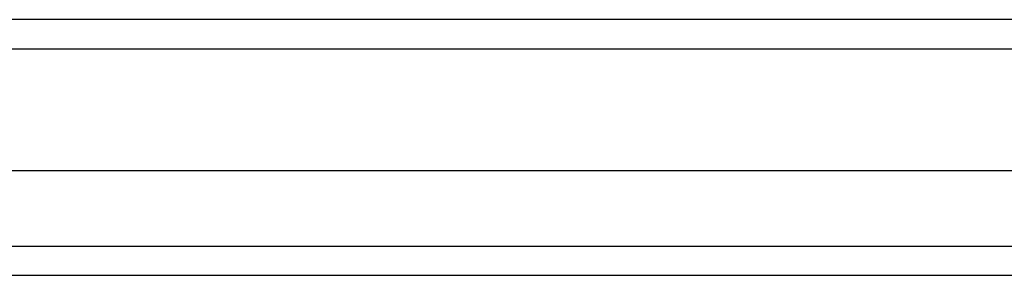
# Model space of a CAD drawing. Header units: inches. Extents: x 21 to 549, y 60 to 259.
# Tile 41 of 129: x 237.03 to 240.36, y 176.333 to 177.199. Entities that reach past the tile are written whole.
import ezdxf

# ---------------------------------------------------------------- set-up
doc = ezdxf.new("R2010")
doc.units = ezdxf.units.IN
doc.header["$MEASUREMENT"] = 0
doc.layers.add('Visible Edges(ANSI)', color=7, linetype='Continuous', lineweight=25)
doc.layers.add('Visible Tangent Edges(ANSI)', color=7, linetype='Continuous', lineweight=25)

msp = doc.modelspace()

# ---------------------------------------------------------------- linework, layer by layer
at = {"layer": 'Visible Edges(ANSI)'}
for p, q in [((243.5921, 177.1992), (189.7901, 177.1992)), ((242.9825, 176.6874), (190.3998, 176.6874)), ((242.794, 176.333), (190.5883, 176.333))]:
    msp.add_line(p, q, dxfattribs=at)
at = {"layer": 'Visible Tangent Edges(ANSI)'}
for p, q in [((189.7901, 177.1002), (243.5921, 177.1002)), ((190.4583, 176.432), (242.924, 176.432))]:
    msp.add_line(p, q, dxfattribs=at)

doc.saveas('drawing.dxf')
